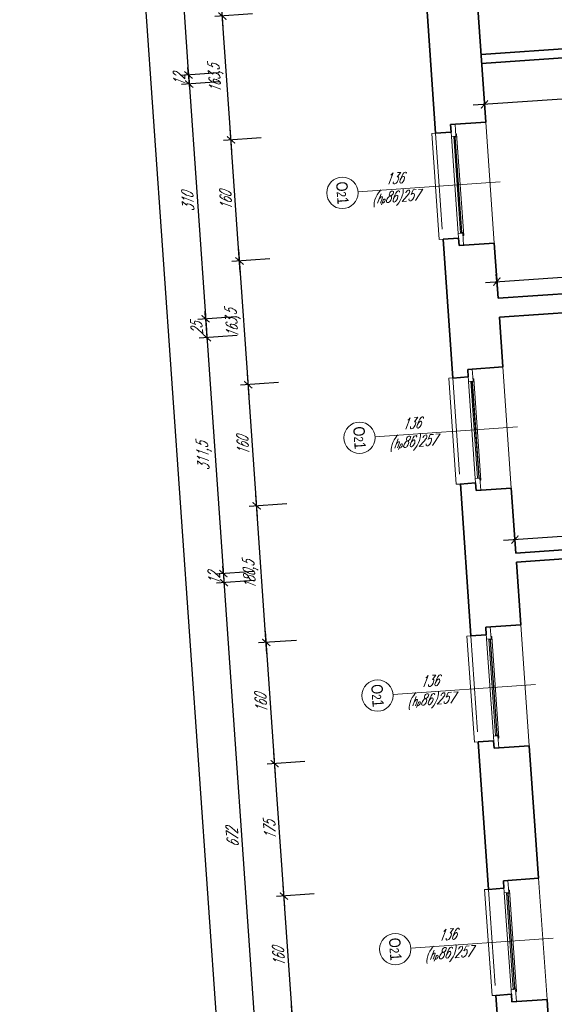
# Model space of a CAD drawing. Header units: millimetres. Extents: x 402 to 79005, y -7782 to 89952.
# Tile 143 of 256: x 21486 to 22191, y 29248 to 30546. Entities that reach past the tile are written whole.
import ezdxf

# ---------------------------------------------------------------- set-up
doc = ezdxf.new("R2010")
doc.units = ezdxf.units.MM
doc.header["$LTSCALE"] = 10
doc.linetypes.add('DASHED', pattern=[19.05, 12.7, -6.35])
doc.layers.get('0').update_dxf_attribs({"lineweight": 0})
doc.layers.get('Defpoints').update_dxf_attribs({"color": 253})
for name, color, linetype, lineweight in [('01 parter - ściany', 253, 'Continuous', 35), ('03-01_okna', 253, 'Continuous', 15), ('04-1_widok', 253, 'Continuous', 5), ('05-01_wymiary', 253, 'Continuous', 5), ('05-03_opis', 253, 'Continuous', 5)]:
    doc.layers.add(name, color=color, linetype=linetype, lineweight=lineweight)
doc.styles.add('ariel', font='ARIAL.TTF', dxfattribs={"width": 0.8})
doc.styles.add('ariel_wym', font='simplex.shx', dxfattribs={"width": 0.65, "oblique": 25})
doc.dimstyles.new('ariel 50', dxfattribs={"dimtxt": 15, "dimasz": 10, "dimexe": 10, "dimexo": 0, "dimgap": 5, "dimtad": 1, "dimdec": 1, "dimrnd": 0.5, "dimtxsty": 'ariel_wym', "dimblk": 'ARCHTICK', "dimcen": 2.5, "dimdle": 15, "dimazin": 0, "dimtfac": 1, "dimtdec": 1, "dimtix": 1, "dimtmove": 0, "dimatfit": 3, "dimldrblk": 'DOT', "dimfxl": 0, "dimarcsym": 0})
doc.dimstyles.new('ariel 50 wnętrze', dxfattribs={"dimtxt": 15, "dimasz": 10, "dimexe": 10, "dimexo": 0, "dimgap": 5, "dimtad": 1, "dimdec": 1, "dimrnd": 0.5, "dimtxsty": 'ariel_wym', "dimblk": 'ARCHTICK', "dimcen": 2.5, "dimdle": 15, "dimazin": 0, "dimtfac": 1, "dimtdec": 1, "dimtix": 1, "dimtmove": 0, "dimatfit": 3, "dimldrblk": 'DOT', "dimfxl": 0, "dimarcsym": 0})

# ---------------------------------------------------------------- blocks, each defined once
blk = doc.blocks.new('_ArchTick')
at = {"color": 0, "linetype": 'ByBlock', "const_width": 0.15}
blk.add_lwpolyline([(-0.5, -0.5), (0.5, 0.5)], dxfattribs=at)
blk = doc.blocks.new('*D1479')
at = {"layer": '05-01_wymiary', "color": 0, "lineweight": -2}
for p, q in [((21853, 29120.1), (21844.1, 29246.3)), ((21885.1, 29234.1), (21835.2, 29230.7)), ((21891.8, 29137.9), (21841.9, 29134.4))]:
    blk.add_line(p, q, dxfattribs=at)
at = {"layer": 'Defpoints', "color": 0}
for p in [(22181, 29254.8), (21845.2, 29231.4), (22120.9, 29153.9)]:
    blk.add_point(p, dxfattribs=at)
at = {"layer": '05-01_wymiary', "color": 0, "lineweight": -2, "xscale": 10, "yscale": 10, "zscale": 10}
for p, rotation in [((21845.2, 29231.4), 94.00000000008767), ((21851.9, 29135.1), 274.0000000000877)]:
    blk.add_blockref('_ArchTick', p, dxfattribs=dict(at, rotation=rotation))
at = {"layer": '05-01_wymiary', "color": 0, "insert": (21834.7, 29182.3), "char_height": 15, "attachment_point": 5, "rotation": 94, "style": 'ariel_wym'}
blk.add_mtext('96,5', dxfattribs=at)
blk = doc.blocks.new('_Dot')
at = {"color": 0, "linetype": 'ByBlock', "lineweight": -2}
blk.add_line((-0.5, 0), (-1, 0), dxfattribs=at)
at = {"color": 0, "linetype": 'ByBlock', "const_width": 0.5}
blk.add_lwpolyline([(-0.25, 0, 1), (0.25, 0, 1)], format="xyb", close=True, dxfattribs=at)
blk = doc.blocks.new('*D1480')
at = {"layer": '05-01_wymiary', "color": 0, "lineweight": -2}
for p, q in [((21846.2, 29216.4), (21833, 29405.9)), ((21873.9, 29393.8), (21824.1, 29390.3)), ((21885.1, 29234.1), (21835.2, 29230.7))]:
    blk.add_line(p, q, dxfattribs=at)
at = {"layer": 'Defpoints', "color": 0}
for p in [(22169.8, 29414.4), (21834, 29391), (22181, 29254.8)]:
    blk.add_point(p, dxfattribs=at)
at = {"layer": '05-01_wymiary', "color": 0, "lineweight": -2, "xscale": 10, "yscale": 10, "zscale": 10}
for p, rotation in [((21834, 29391), 94.0000000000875), ((21845.2, 29231.4), 274.0000000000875)]:
    blk.add_blockref('_ArchTick', p, dxfattribs=dict(at, rotation=rotation))
at = {"layer": '05-01_wymiary', "color": 0, "insert": (21827.1, 29310.3), "char_height": 15, "attachment_point": 5, "rotation": 94, "style": 'ariel_wym'}
blk.add_mtext('160', dxfattribs=at)
blk = doc.blocks.new('*D1481')
at = {"layer": '05-01_wymiary', "color": 0, "lineweight": -2}
for p, q in [((21835.1, 29376), (21820.8, 29580.5)), ((21861.7, 29568.3), (21811.8, 29564.8)), ((21873.9, 29393.8), (21824.1, 29390.3))]:
    blk.add_line(p, q, dxfattribs=at)
at = {"layer": 'Defpoints', "color": 0}
for p in [(22157.6, 29589), (21821.8, 29565.5), (22169.8, 29414.4)]:
    blk.add_point(p, dxfattribs=at)
at = {"layer": '05-01_wymiary', "color": 0, "lineweight": -2, "xscale": 10, "yscale": 10, "zscale": 10}
for p, rotation in [((21821.8, 29565.5), 94.00000000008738), ((21834, 29391), 274.0000000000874)]:
    blk.add_blockref('_ArchTick', p, dxfattribs=dict(at, rotation=rotation))
at = {"layer": '05-01_wymiary', "color": 0, "insert": (21815.5, 29477.4), "char_height": 15, "attachment_point": 5, "rotation": 94, "style": 'ariel_wym'}
blk.add_mtext('175', dxfattribs=at)
blk = doc.blocks.new('*D1482')
at = {"layer": '05-01_wymiary', "color": 0, "lineweight": -2}
for p, q in [((21822.9, 29550.6), (21809.6, 29740.1)), ((21850.6, 29727.9), (21800.7, 29724.5)), ((21861.7, 29568.3), (21811.8, 29564.8))]:
    blk.add_line(p, q, dxfattribs=at)
at = {"layer": 'Defpoints', "color": 0}
for p in [(22146.4, 29748.6), (21810.7, 29725.2), (22157.6, 29589)]:
    blk.add_point(p, dxfattribs=at)
at = {"layer": '05-01_wymiary', "color": 0, "lineweight": -2, "xscale": 10, "yscale": 10, "zscale": 10}
for p, rotation in [((21810.7, 29725.2), 94.00000000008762), ((21821.8, 29565.5), 274.0000000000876)]:
    blk.add_blockref('_ArchTick', p, dxfattribs=dict(at, rotation=rotation))
at = {"layer": '05-01_wymiary', "color": 0, "insert": (21803.8, 29644.5), "char_height": 15, "attachment_point": 5, "rotation": 94, "style": 'ariel_wym'}
blk.add_mtext('160', dxfattribs=at)
blk = doc.blocks.new('*D1483')
at = {"layer": '05-01_wymiary', "color": 0, "lineweight": -2}
for p, q in [((21811.7, 29710.2), (21797, 29920.2)), ((21838, 29908), (21788.1, 29904.5)), ((21850.6, 29727.9), (21800.7, 29724.5))]:
    blk.add_line(p, q, dxfattribs=at)
at = {"layer": 'Defpoints', "color": 0}
for p in [(22133.8, 29928.7), (21798.1, 29905.2), (22146.4, 29748.6)]:
    blk.add_point(p, dxfattribs=at)
at = {"layer": '05-01_wymiary', "color": 0, "lineweight": -2, "xscale": 10, "yscale": 10, "zscale": 10}
for p, rotation in [((21798.1, 29905.2), 94.00000000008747), ((21810.7, 29725.2), 274.0000000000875)]:
    blk.add_blockref('_ArchTick', p, dxfattribs=dict(at, rotation=rotation))
at = {"layer": '05-01_wymiary', "color": 0, "insert": (21790.5, 29814.2), "char_height": 15, "attachment_point": 5, "rotation": 94, "style": 'ariel_wym'}
blk.add_mtext('180,5', dxfattribs=at)
blk = doc.blocks.new('*D1484')
at = {"layer": '05-01_wymiary', "color": 0, "lineweight": -2}
for p, q in [((21799.1, 29890.2), (21785.9, 30079.8)), ((21826.8, 30067.6), (21776.9, 30064.1)), ((21838, 29908), (21788.1, 29904.5))]:
    blk.add_line(p, q, dxfattribs=at)
at = {"layer": 'Defpoints', "color": 0}
for p in [(22122.7, 30088.3), (21786.9, 30064.8), (22133.8, 29928.7)]:
    blk.add_point(p, dxfattribs=at)
at = {"layer": '05-01_wymiary', "color": 0, "lineweight": -2, "xscale": 10, "yscale": 10, "zscale": 10}
for p, rotation in [((21786.9, 30064.8), 94.00000000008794), ((21798.1, 29905.2), 274.0000000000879)]:
    blk.add_blockref('_ArchTick', p, dxfattribs=dict(at, rotation=rotation))
at = {"layer": '05-01_wymiary', "color": 0, "insert": (21780, 29984.1), "char_height": 15, "attachment_point": 5, "rotation": 94, "style": 'ariel_wym'}
blk.add_mtext('160', dxfattribs=at)
blk = doc.blocks.new('*D1485')
at = {"layer": '05-01_wymiary', "color": 0, "lineweight": -2}
for p, q in [((21788, 30049.9), (21774.5, 30242.9)), ((21815.4, 30230.7), (21765.5, 30227.2)), ((21826.8, 30067.6), (21776.9, 30064.1))]:
    blk.add_line(p, q, dxfattribs=at)
at = {"layer": 'Defpoints', "color": 0}
for p in [(22111.3, 30251.4), (21775.5, 30227.9), (22122.7, 30088.3)]:
    blk.add_point(p, dxfattribs=at)
at = {"layer": '05-01_wymiary', "color": 0, "lineweight": -2, "xscale": 10, "yscale": 10, "zscale": 10}
for p, rotation in [((21775.5, 30227.9), 94.00000000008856), ((21786.9, 30064.8), 274.0000000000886)]:
    blk.add_blockref('_ArchTick', p, dxfattribs=dict(at, rotation=rotation))
at = {"layer": '05-01_wymiary', "color": 0, "insert": (21767.3, 30145.4), "char_height": 15, "attachment_point": 5, "rotation": 94, "style": 'ariel_wym'}
blk.add_mtext('163,5', dxfattribs=at)
blk = doc.blocks.new('*D1486')
at = {"layer": '05-01_wymiary', "color": 0, "lineweight": -2}
for p, q in [((21776.5, 30213), (21763.3, 30402.5)), ((21804.2, 30390.3), (21754.4, 30386.8)), ((21815.4, 30230.7), (21765.5, 30227.2))]:
    blk.add_line(p, q, dxfattribs=at)
at = {"layer": 'Defpoints', "color": 0}
for p in [(22100.1, 30411), (21764.3, 30387.5), (22111.3, 30251.4)]:
    blk.add_point(p, dxfattribs=at)
at = {"layer": '05-01_wymiary', "color": 0, "lineweight": -2, "xscale": 10, "yscale": 10, "zscale": 10}
for p, rotation in [((21764.3, 30387.5), 94.00000000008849), ((21775.5, 30227.9), 274.0000000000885)]:
    blk.add_blockref('_ArchTick', p, dxfattribs=dict(at, rotation=rotation))
at = {"layer": '05-01_wymiary', "color": 0, "insert": (21757.5, 30306.9), "char_height": 15, "attachment_point": 5, "rotation": 94, "style": 'ariel_wym'}
blk.add_mtext('160', dxfattribs=at)
blk = doc.blocks.new('*D1487')
at = {"layer": '05-01_wymiary', "color": 0, "lineweight": -2}
for p, q in [((21765.4, 30372.6), (21751.9, 30565.6)), ((21792.8, 30553.4), (21743, 30549.9)), ((21804.2, 30390.3), (21754.4, 30386.8))]:
    blk.add_line(p, q, dxfattribs=at)
at = {"layer": 'Defpoints', "color": 0}
for p in [(22088.7, 30574.1), (21752.9, 30550.6), (22100.1, 30411)]:
    blk.add_point(p, dxfattribs=at)
at = {"layer": '05-01_wymiary', "color": 0, "lineweight": -2, "xscale": 10, "yscale": 10, "zscale": 10}
for p, rotation in [((21752.9, 30550.6), 94.000000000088), ((21764.3, 30387.5), 274.000000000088)]:
    blk.add_blockref('_ArchTick', p, dxfattribs=dict(at, rotation=rotation))
at = {"layer": '05-01_wymiary', "color": 0, "insert": (21744.7, 30468.1), "char_height": 15, "attachment_point": 5, "rotation": 94, "style": 'ariel_wym'}
blk.add_mtext('163,5', dxfattribs=at)
blk = doc.blocks.new('*D1488')
at = {"layer": '05-01_wymiary', "color": 0, "lineweight": -2}
for p, q in [((21754, 30535.7), (21740.7, 30725.2)), ((21781.7, 30713), (21731.8, 30709.5)), ((21792.8, 30553.4), (21743, 30549.9))]:
    blk.add_line(p, q, dxfattribs=at)
at = {"layer": 'Defpoints', "color": 0}
for p in [(22077.6, 30733.7), (21741.8, 30710.2), (22088.7, 30574.1)]:
    blk.add_point(p, dxfattribs=at)
at = {"layer": '05-01_wymiary', "color": 0, "lineweight": -2, "xscale": 10, "yscale": 10, "zscale": 10}
for p, rotation in [((21741.8, 30710.2), 94.00000000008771), ((21752.9, 30550.6), 274.0000000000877)]:
    blk.add_blockref('_ArchTick', p, dxfattribs=dict(at, rotation=rotation))
at = {"layer": '05-01_wymiary', "color": 0, "insert": (21734.9, 30629.6), "char_height": 15, "attachment_point": 5, "rotation": 94, "style": 'ariel_wym'}
blk.add_mtext('160', dxfattribs=at)
blk = doc.blocks.new('*D1519')
at = {"layer": '05-01_wymiary', "color": 0, "lineweight": -2}
for p, q in [((21684.9, 30807.2), (21709.3, 30458)), ((21725.8, 30795), (21675.9, 30791.5)), ((21748.1, 30475.8), (21698.3, 30472.3))]:
    blk.add_line(p, q, dxfattribs=at)
at = {"layer": 'Defpoints', "color": 0}
for p in [(22071.6, 30819.2), (22093.9, 30500), (21708.2, 30473)]:
    blk.add_point(p, dxfattribs=at)
at = {"layer": '05-01_wymiary', "color": 0, "lineweight": -2, "xscale": 10, "yscale": 10, "zscale": 10}
for p, rotation in [((21685.9, 30792.2), 94.00000000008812), ((21708.2, 30473), 274.0000000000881)]:
    blk.add_blockref('_ArchTick', p, dxfattribs=dict(at, rotation=rotation))
at = {"layer": '05-01_wymiary', "color": 0, "insert": (21684.6, 30631.7), "char_height": 15, "attachment_point": 5, "rotation": 94, "style": 'ariel_wym'}
blk.add_mtext('320', dxfattribs=at)
blk = doc.blocks.new('*D1520')
at = {"layer": '05-01_wymiary', "color": 0, "lineweight": -2}
for p, q in [((21708.2, 30473), (21707.5, 30483)), ((21748.1, 30475.8), (21698.3, 30472.3)), ((21708.2, 30473), (21709.1, 30461)), ((21749, 30463.8), (21699.1, 30460.3)), ((21709.1, 30461), (21709.8, 30451.1))]:
    blk.add_line(p, q, dxfattribs=at)
at = {"layer": 'Defpoints', "color": 0}
for p in [(22093.9, 30500), (22094.7, 30488), (21709.1, 30461)]:
    blk.add_point(p, dxfattribs=at)
at = {"layer": '05-01_wymiary', "color": 0, "lineweight": -2, "xscale": 10, "yscale": 10, "zscale": 10}
for p, rotation in [((21708.2, 30473), 274.0000000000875), ((21709.1, 30461), 94.0000000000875)]:
    blk.add_blockref('_ArchTick', p, dxfattribs=dict(at, rotation=rotation))
at = {"layer": '05-01_wymiary', "color": 0, "insert": (21696.2, 30466.1), "char_height": 15, "attachment_point": 5, "rotation": 94, "style": 'ariel_wym'}
blk.add_mtext('12', dxfattribs=at)
blk = doc.blocks.new('*D1521')
at = {"layer": '05-01_wymiary', "color": 0, "lineweight": -2}
for p, q in [((21708, 30476), (21731.8, 30136.8)), ((21749, 30463.8), (21699.1, 30460.3)), ((21770.6, 30154.5), (21720.7, 30151))]:
    blk.add_line(p, q, dxfattribs=at)
at = {"layer": 'Defpoints', "color": 0}
for p in [(22094.7, 30488), (22116.4, 30178.7), (21730.7, 30151.7)]:
    blk.add_point(p, dxfattribs=at)
at = {"layer": '05-01_wymiary', "color": 0, "lineweight": -2, "xscale": 10, "yscale": 10, "zscale": 10}
for p, rotation in [((21709.1, 30461), 94.00000000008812), ((21730.7, 30151.7), 274.0000000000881)]:
    blk.add_blockref('_ArchTick', p, dxfattribs=dict(at, rotation=rotation))
at = {"layer": '05-01_wymiary', "color": 0, "insert": (21707.4, 30305.5), "char_height": 15, "attachment_point": 5, "rotation": 94, "style": 'ariel_wym'}
blk.add_mtext('310', dxfattribs=at)
blk = doc.blocks.new('*D1522')
at = {"layer": '05-01_wymiary', "color": 0, "lineweight": -2}
for p, q in [((21770.6, 30154.5), (21720.7, 30151)), ((21730.7, 30151.7), (21730, 30161.7)), ((21730.7, 30151.7), (21732.5, 30126.8)), ((21772.4, 30129.6), (21722.5, 30126.1)), ((21732.5, 30126.8), (21733.2, 30116.8))]:
    blk.add_line(p, q, dxfattribs=at)
at = {"layer": 'Defpoints', "color": 0}
for p in [(22116.4, 30178.7), (22118.1, 30153.7), (21732.5, 30126.8)]:
    blk.add_point(p, dxfattribs=at)
at = {"layer": '05-01_wymiary', "color": 0, "lineweight": -2, "xscale": 10, "yscale": 10, "zscale": 10}
for p, rotation in [((21730.7, 30151.7), 274.0000000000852), ((21732.5, 30126.8), 94.00000000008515)]:
    blk.add_blockref('_ArchTick', p, dxfattribs=dict(at, rotation=rotation))
at = {"layer": '05-01_wymiary', "color": 0, "insert": (21719.1, 30138.4), "char_height": 15, "attachment_point": 5, "rotation": 94, "style": 'ariel_wym'}
blk.add_mtext('25', dxfattribs=at)
blk = doc.blocks.new('*D1523')
at = {"layer": '05-01_wymiary', "color": 0, "lineweight": -2}
for p, q in [((21731.4, 30141.7), (21755.2, 29801)), ((21772.4, 30129.6), (21722.5, 30126.1)), ((21794.1, 29818.7), (21744.2, 29815.2))]:
    blk.add_line(p, q, dxfattribs=at)
at = {"layer": 'Defpoints', "color": 0}
for p in [(22118.1, 30153.7), (22139.8, 29842.9), (21754.2, 29815.9)]:
    blk.add_point(p, dxfattribs=at)
at = {"layer": '05-01_wymiary', "color": 0, "lineweight": -2, "xscale": 10, "yscale": 10, "zscale": 10}
for p, rotation in [((21732.5, 30126.8), 94.00000000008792), ((21754.2, 29815.9), 274.0000000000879)]:
    blk.add_blockref('_ArchTick', p, dxfattribs=dict(at, rotation=rotation))
at = {"layer": '05-01_wymiary', "color": 0, "insert": (21729.4, 29970.4), "char_height": 15, "attachment_point": 5, "rotation": 94, "style": 'ariel_wym'}
blk.add_mtext('311,5', dxfattribs=at)
blk = doc.blocks.new('*D1524')
at = {"layer": '05-01_wymiary', "color": 0, "lineweight": -2}
for p, q in [((21794.1, 29818.7), (21744.2, 29815.2)), ((21754.2, 29815.9), (21753.5, 29825.9)), ((21794.9, 29806.8), (21745.1, 29803.3)), ((21754.2, 29815.9), (21755, 29804)), ((21755, 29804), (21755.7, 29794))]:
    blk.add_line(p, q, dxfattribs=at)
at = {"layer": 'Defpoints', "color": 0}
for p in [(22139.8, 29842.9), (22140.7, 29830.9), (21755, 29804)]:
    blk.add_point(p, dxfattribs=at)
at = {"layer": '05-01_wymiary', "color": 0, "lineweight": -2, "xscale": 10, "yscale": 10, "zscale": 10}
for p, rotation in [((21754.2, 29815.9), 274.000000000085), ((21755, 29804), 94.00000000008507)]:
    blk.add_blockref('_ArchTick', p, dxfattribs=dict(at, rotation=rotation))
at = {"layer": '05-01_wymiary', "color": 0, "insert": (21742.1, 29809.1), "char_height": 15, "attachment_point": 5, "rotation": 94, "style": 'ariel_wym'}
blk.add_mtext('12', dxfattribs=at)
blk = doc.blocks.new('*D1525')
at = {"layer": '05-01_wymiary', "color": 0, "lineweight": -2}
for p, q in [((21754, 29818.9), (21802.9, 29118.6)), ((21794.9, 29806.8), (21745.1, 29803.3)), ((21841.8, 29136.4), (21791.9, 29132.9))]:
    blk.add_line(p, q, dxfattribs=at)
at = {"layer": 'Defpoints', "color": 0}
for p in [(22140.7, 29830.9), (22187.6, 29160.6), (21801.9, 29133.6)]:
    blk.add_point(p, dxfattribs=at)
at = {"layer": '05-01_wymiary', "color": 0, "lineweight": -2, "xscale": 10, "yscale": 10, "zscale": 10}
for p, rotation in [((21755, 29804), 94.0000000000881), ((21801.9, 29133.6), 274.0000000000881)]:
    blk.add_blockref('_ArchTick', p, dxfattribs=dict(at, rotation=rotation))
at = {"layer": '05-01_wymiary', "color": 0, "insert": (21766, 29467.9), "char_height": 15, "attachment_point": 5, "rotation": 94, "style": 'ariel_wym'}
blk.add_mtext('672', dxfattribs=at)
blk = doc.blocks.new('*D1529')
at = {"layer": '05-01_wymiary', "color": 0, "lineweight": -2}
for p, q in [((21803.8, 28390.3), (21494.6, 32812.1)), ((21535.5, 32799.9), (21485.6, 32796.5)), ((21842.6, 28408), (21792.7, 28404.5))]:
    blk.add_line(p, q, dxfattribs=at)
at = {"layer": 'Defpoints', "color": 0}
for p in [(21864.3, 32822.9), (21495.6, 32797.2), (22246.2, 28436.2)]:
    blk.add_point(p, dxfattribs=at)
at = {"layer": '05-01_wymiary', "color": 0, "lineweight": -2, "xscale": 10, "yscale": 10, "zscale": 10}
for p, rotation in [((21495.6, 32797.2), 94.00000000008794), ((21802.7, 28405.2), 274.0000000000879)]:
    blk.add_blockref('_ArchTick', p, dxfattribs=dict(at, rotation=rotation))
at = {"layer": '05-01_wymiary', "color": 0, "insert": (21635.3, 30600.2), "char_height": 15, "attachment_point": 5, "rotation": 94, "style": 'ariel_wym'}
blk.add_mtext('4402,5', dxfattribs=at)
blk = doc.blocks.new('*D1379')
at = {"layer": '05-01_wymiary', "color": 0, "lineweight": -2}
for p, q in [((22329.3, 29864), (22327.9, 29883.9)), ((22343.5, 29875), (22123.6, 29859.6)), ((22139.3, 29850.7), (22137.9, 29870.6))]:
    blk.add_line(p, q, dxfattribs=at)
at = {"layer": 'Defpoints', "color": 0}
for p in [(22138.6, 29860.7), (22329.8, 29856.2), (22139.8, 29842.9)]:
    blk.add_point(p, dxfattribs=at)
at = {"layer": '05-01_wymiary', "color": 0, "lineweight": -2, "xscale": 10, "yscale": 10, "zscale": 10}
for p, rotation in [((22328.6, 29873.9), 3.99999999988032), ((22138.6, 29860.7), 183.9999999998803)]:
    blk.add_blockref('_ArchTick', p, dxfattribs=dict(at, rotation=rotation))
at = {"layer": '05-01_wymiary', "color": 0, "insert": (22232.6, 29881.2), "char_height": 15, "attachment_point": 5, "rotation": 4, "style": 'ariel_wym'}
blk.add_mtext('190,5', dxfattribs=at)
blk = doc.blocks.new('*D1705')
at = {"layer": '05-01_wymiary', "color": 0, "lineweight": -2}
for p, q in [((22673.4, 30484.4), (22674.8, 30464.4)), ((22689.1, 30475.5), (22083.5, 30433.1)), ((22097.8, 30444.1), (22099.2, 30424.2))]:
    blk.add_line(p, q, dxfattribs=at)
at = {"layer": 'Defpoints', "color": 0}
for p in [(22670.4, 30528.3), (22094.7, 30488), (22098.5, 30434.2)]:
    blk.add_point(p, dxfattribs=at)
at = {"layer": '05-01_wymiary', "color": 0, "lineweight": -2, "xscale": 10, "yscale": 10, "zscale": 10}
for p, rotation in [((22674.1, 30474.4), 3.999999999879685), ((22098.5, 30434.2), 183.9999999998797)]:
    blk.add_blockref('_ArchTick', p, dxfattribs=dict(at, rotation=rotation))
at = {"layer": '05-01_wymiary', "color": 0, "insert": (22385.4, 30466.8), "char_height": 15, "attachment_point": 5, "rotation": 4, "style": 'ariel_wym'}
blk.add_mtext('577', dxfattribs=at)
blk = doc.blocks.new('*D1711')
at = {"layer": '05-01_wymiary', "color": 0, "lineweight": -2}
for p, q in [((22528.6, 30219.6), (22527.2, 30239.6)), ((22099.9, 30199.7), (22542.8, 30230.6)), ((22115.5, 30190.7), (22114.1, 30210.7))]:
    blk.add_line(p, q, dxfattribs=at)
at = {"layer": 'Defpoints', "color": 0}
for p in [(22527.9, 30229.6), (22529.4, 30207.3), (22116.4, 30178.7)]:
    blk.add_point(p, dxfattribs=at)
at = {"layer": '05-01_wymiary', "color": 0, "lineweight": -2, "xscale": 10, "yscale": 10, "zscale": 10}
for p, rotation in [((22527.9, 30229.6), 3.999999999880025), ((22114.8, 30200.7), 183.99999999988)]:
    blk.add_blockref('_ArchTick', p, dxfattribs=dict(at, rotation=rotation))
at = {"layer": '05-01_wymiary', "color": 0, "insert": (22320.5, 30227.6), "char_height": 15, "attachment_point": 5, "rotation": 4, "style": 'ariel_wym'}
blk.add_mtext('414', dxfattribs=at)

msp = doc.modelspace()

# ---------------------------------------------------------------- linework, layer by layer
at = {"layer": '01 parter - ściany'}
for p, q in [((22034.021, 30396.368), (22021.221, 30579.421)), ((22100.117, 30411.014), (22088.712, 30574.116)), ((22093.896, 30499.974), (22669.534, 30540.226)), ((22094.733, 30488.003), (22670.371, 30528.255)), ((22053.773, 30407.774), (22100.117, 30411.014)), ((22053.773, 30407.774), (22054.471, 30397.798)), ((22054.471, 30397.798), (22034.021, 30396.368)), ((22064.237, 30258.139), (22043.787, 30256.709)), ((22064.934, 30248.163), (22064.237, 30258.139)), ((22056.587, 30073.656), (22043.787, 30256.709)), ((22064.934, 30248.163), (22111.278, 30251.404)), ((22116.363, 30178.682), (22111.278, 30251.404)), ((22116.363, 30178.682), (22529.398, 30207.564)), ((22116.363, 30178.682), (22529.398, 30207.564)), ((22118.107, 30153.743), (22531.142, 30182.625)), ((22118.107, 30153.743), (22531.142, 30182.625)), ((22122.683, 30088.302), (22118.107, 30153.743)), ((22076.34, 30085.062), (22122.683, 30088.302)), ((22076.34, 30085.062), (22077.037, 30075.086)), ((22077.037, 30075.086), (22056.587, 30073.656)), ((22086.803, 29935.427), (22066.353, 29933.997)), ((22080.339, 29733.985), (22067.051, 29934.046)), ((22087.501, 29925.451), (22086.803, 29935.427)), ((22087.501, 29925.451), (22133.844, 29928.692)), ((22139.843, 29842.902), (22133.844, 29928.692)), ((22139.843, 29842.902), (22329.798, 29856.184)), ((22140.68, 29830.931), (22330.635, 29844.214)), ((22146.435, 29748.632), (22140.68, 29830.931)), ((22100.092, 29745.391), (22146.435, 29748.632)), ((22100.092, 29745.391), (22100.789, 29735.415)), ((22100.789, 29735.415), (22080.339, 29733.985)), ((22110.555, 29595.756), (22090.105, 29594.326)), ((22111.253, 29585.781), (22110.555, 29595.756)), ((22103.708, 29399.801), (22090.105, 29594.326)), ((22111.253, 29585.781), (22157.596, 29589.021)), ((22165.414, 29477.218), (22157.596, 29589.021)), ((22169.804, 29414.448), (22165.414, 29477.218)), ((22123.46, 29411.207), (22169.804, 29414.448)), ((22124.158, 29401.231), (22103.708, 29399.801)), ((22123.46, 29411.207), (22124.158, 29401.231)), ((22133.924, 29261.573), (22113.473, 29260.143)), ((22120.903, 29153.902), (22113.473, 29260.143)), ((22134.621, 29251.597), (22133.924, 29261.573)), ((22134.621, 29251.597), (22180.965, 29254.838)), ((22187.557, 29160.568), (22180.965, 29254.838))]:
    msp.add_line(p, q, dxfattribs=at)
at = {"layer": '03-01_okna', "linetype": 'Continuous', "lineweight": 0}
for p, q in [((22034.017, 30396.423), (22029.029, 30396.074)), ((22029.029, 30396.074), (22038.799, 30256.36)), ((22063.841, 30264.126), (22054.897, 30391.813)), ((22057.889, 30392.024), (22066.834, 30264.337)), ((22061.95, 30391.307), (22057.96, 30391.026)), ((22059.456, 30391.132), (22068.26, 30265.44)), ((22059.955, 30391.167), (22068.759, 30265.475)), ((22070.754, 30265.615), (22066.764, 30265.334)), ((22056.583, 30073.711), (22051.595, 30073.362)), ((22051.595, 30073.362), (22061.365, 29933.648)), ((22086.408, 29941.414), (22077.463, 30069.101)), ((22080.456, 30069.312), (22089.4, 29941.625)), ((22084.516, 30068.595), (22080.526, 30068.314)), ((22082.022, 30068.42), (22090.826, 29942.728)), ((22082.521, 30068.455), (22091.325, 29942.763)), ((22093.32, 29942.903), (22089.33, 29942.622)), ((22080.335, 29734.04), (22075.348, 29733.691)), ((22075.348, 29733.691), (22085.117, 29593.977)), ((22110.16, 29601.743), (22101.215, 29729.431)), ((22104.208, 29729.641), (22113.152, 29601.954)), ((22108.268, 29728.925), (22104.278, 29728.644)), ((22105.774, 29728.749), (22114.578, 29603.057)), ((22106.273, 29728.784), (22115.077, 29603.092)), ((22117.072, 29603.233), (22113.082, 29602.952)), ((22103.704, 29399.856), (22098.716, 29399.507)), ((22098.716, 29399.507), (22108.486, 29259.793)), ((22133.528, 29267.56), (22124.584, 29395.247)), ((22127.576, 29395.457), (22136.521, 29267.77)), ((22131.636, 29394.741), (22127.646, 29394.46)), ((22129.143, 29394.565), (22137.947, 29268.873)), ((22129.641, 29394.6), (22138.446, 29268.908)), ((22140.441, 29269.049), (22136.451, 29268.768))]:
    msp.add_line(p, q, dxfattribs=at)
at = {"layer": '03-01_okna', "linetype": 'DASHED'}
for p, q in [((22034.017, 30396.423), (22043.787, 30256.709)), ((22038.799, 30256.36), (22043.787, 30256.709)), ((22056.583, 30073.711), (22066.353, 29933.997)), ((22061.365, 29933.648), (22066.353, 29933.997)), ((22080.335, 29734.04), (22090.105, 29594.326)), ((22085.117, 29593.977), (22090.105, 29594.326)), ((22103.704, 29399.856), (22113.473, 29260.143)), ((22108.486, 29259.793), (22113.473, 29260.143))]:
    msp.add_line(p, q, dxfattribs=at)
at = {"layer": '03-01_okna', "linetype": 'Continuous', "lineweight": 0}
for points in [[(22060.882, 30392.234), (22059.759, 30408.195), (22053.773, 30407.774), (22054.897, 30391.813)], [(22070.95, 30248.587), (22069.827, 30264.547), (22063.841, 30264.126), (22064.965, 30248.165)], [(22083.448, 30069.522), (22082.325, 30085.483), (22076.34, 30085.062), (22077.463, 30069.101)], [(22093.516, 29925.875), (22092.393, 29941.835), (22086.408, 29941.414), (22087.531, 29925.454)], [(22107.2, 29729.852), (22106.077, 29745.812), (22100.092, 29745.391), (22101.215, 29729.431)], [(22117.268, 29586.204), (22116.145, 29602.165), (22110.16, 29601.743), (22111.283, 29585.783)], [(22130.569, 29395.668), (22129.445, 29411.628), (22123.46, 29411.207), (22124.584, 29395.247)], [(22140.637, 29252.02), (22139.513, 29267.981), (22133.528, 29267.56), (22134.652, 29251.599)]]:
    msp.add_lwpolyline(points, close=True, dxfattribs=at)
for points in [[(22060.671, 30395.227), (22061.669, 30395.297), (22071.035, 30261.625), (22070.037, 30261.555)], [(22083.238, 30072.515), (22084.235, 30072.585), (22093.601, 29938.913), (22092.604, 29938.843)], [(22106.99, 29732.844), (22107.987, 29732.915), (22117.353, 29599.242), (22116.356, 29599.172)], [(22130.358, 29398.661), (22131.356, 29398.731), (22140.722, 29265.058), (22139.724, 29264.988)]]:
    msp.add_lwpolyline(points, dxfattribs=at)
at = {"layer": '04-1_widok'}
for p, q in [((22111.278, 30251.404), (22100.117, 30411.014)), ((22133.844, 29928.692), (22122.683, 30088.302)), ((22157.596, 29589.021), (22146.435, 29748.632)), ((22180.965, 29254.838), (22169.804, 29414.448))]:
    msp.add_line(p, q, dxfattribs=at)
at = {"layer": '05-03_opis', "lineweight": 0}
for p, q in [((22119.314, 30332.189), (21931.755, 30319.073)), ((22141.881, 30009.477), (21954.321, 29996.361)), ((22165.633, 29669.806), (21978.073, 29656.691)), ((22189.001, 29335.622), (22001.441, 29322.507))]:
    msp.add_line(p, q, dxfattribs=at)
for centre in [(21911.116, 30317.63), (21933.682, 29994.918), (21957.434, 29655.248), (21980.803, 29321.064)]:
    msp.add_circle(centre, 20.689, dxfattribs=at)

# ---------------------------------------------------------------- texts
at = {"layer": '05-03_opis', "lineweight": 0, "attachment_point": 5}
for s, insert, char_height, width, rotation, style in [('136\\P({\\H0.8333x;h\\H0.6x;p}86)257', (21980.518, 30322.483), 14.4, 62.66128, 4, 'ariel_wym'), ('O{\\H0.8x;2}1', (21911.116, 30317.63), 15, 75.19353, 274, 'ariel'), ('O{\\H0.8x;2}1', (21933.682, 29994.918), 15, 75.19353, 274, 'ariel'), ('136\\P({\\H0.8333x;h\\H0.6x;p}86)257', (22003.085, 29999.771), 14.4, 62.66128, 4, 'ariel_wym'), ('136\\P({\\H0.8333x;h\\H0.6x;p}86)257', (22026.837, 29660.101), 14.4, 62.66128, 4, 'ariel_wym'), ('O{\\H0.8x;2}1', (21957.434, 29655.248), 15, 75.19353, 274, 'ariel'), ('O{\\H0.8x;2}1', (21980.803, 29321.064), 15, 75.19353, 274, 'ariel'), ('136\\P({\\H0.8333x;h\\H0.6x;p}86)257', (22050.205, 29325.917), 14.4, 62.66128, 4, 'ariel_wym')]:
    msp.add_mtext(s, dxfattribs=dict(at, insert=insert, char_height=char_height, width=width, rotation=rotation, style=style))

# ---------------------------------------------------------------- dimensions: what is measured, and where the dimension line sits
at = {"layer": '05-01_wymiary'}
for base, p1, p2, angle, dimstyle, picture, middle in [((21495.6, 32797.158), (22246.181, 28436.237), (21864.338, 32822.943), 94, 'ariel 50', '*D1529', (21635.262, 30600.22)), ((22098.498, 30434.168), (22670.371, 30528.255), (22094.733, 30488.003), 4, 'ariel 50 wnętrze', '*D1705', (22385.445, 30466.764)), ((22527.857, 30229.598), (22116.363, 30178.682), (22529.417, 30207.294), 4, 'ariel 50 wnętrze', '*D1711', (22320.468, 30227.627)), ((22138.601, 29860.664), (22329.798, 29856.184), (22139.843, 29842.902), 4, 'ariel 50 wnętrze', '*D1379', (22232.607, 29881.201))]:
    dim = msp.add_linear_dim(base=base, p1=p1, p2=p2, angle=angle, dimstyle=dimstyle, dxfattribs=at)
    dim.commit()
    dim.dimension.update_dxf_attribs({"geometry": picture, "text_midpoint": middle})
for base, p1, p2, picture, middle in [((21708.243, 30473.006), (22071.574, 30819.194), (22093.896, 30499.974), '*D1519', (21684.612, 30631.744)), ((21741.775, 30710.247), (22088.712, 30574.116), (22077.551, 30733.726), '*D1488', (21734.886, 30629.569)), ((21752.936, 30550.636), (22100.117, 30411.014), (22088.712, 30574.116), '*D1487', (21744.744, 30468.114)), ((21709.08, 30461.035), (22093.896, 30499.974), (22094.733, 30488.003), '*D1520', (21696.192, 30466.149)), ((21730.71, 30151.714), (22094.733, 30488.003), (22116.363, 30178.682), '*D1521', (21707.425, 30305.503)), ((21764.342, 30387.535), (22111.278, 30251.404), (22100.117, 30411.014), '*D1486', (21757.453, 30306.857)), ((21775.503, 30227.924), (22122.683, 30088.302), (22111.278, 30251.404), '*D1485', (21767.311, 30145.402)), ((21732.454, 30126.775), (22116.363, 30178.682), (22118.107, 30153.743), '*D1522', (21719.112, 30138.373)), ((21754.19, 29815.934), (22118.107, 30153.743), (22139.843, 29842.902), '*D1523', (21729.427, 29970.383)), ((21786.908, 30064.823), (22133.844, 29928.692), (22122.683, 30088.302), '*D1484', (21780.019, 29984.146)), ((21798.069, 29905.212), (22146.435, 29748.632), (22133.844, 29928.692), '*D1483', (21790.47, 29814.211)), ((21755.027, 29803.963), (22139.843, 29842.902), (22140.68, 29830.931), '*D1524', (21742.139, 29809.077)), ((21801.903, 29133.6), (22140.68, 29830.931), (22187.557, 29160.568), '*D1525', (21765.995, 29467.91)), ((21810.66, 29725.152), (22157.596, 29589.021), (22146.435, 29748.632), '*D1482', (21803.771, 29644.475)), ((21821.821, 29565.542), (22169.804, 29414.448), (22157.596, 29589.021), '*D1481', (21815.455, 29477.383)), ((21834.028, 29390.968), (22180.965, 29254.838), (22169.804, 29414.448), '*D1480', (21827.139, 29310.291)), ((21845.189, 29231.358), (22120.903, 29153.902), (22180.965, 29254.838), '*D1479', (21834.661, 29182.254))]:
    dim = msp.add_linear_dim(base=base, p1=p1, p2=p2, angle=94, dimstyle='ariel 50', override={"dimtmove": 1}, dxfattribs=at)
    dim.commit()
    dim.dimension.update_dxf_attribs({"geometry": picture, "text_midpoint": middle})

doc.saveas('drawing.dxf')
